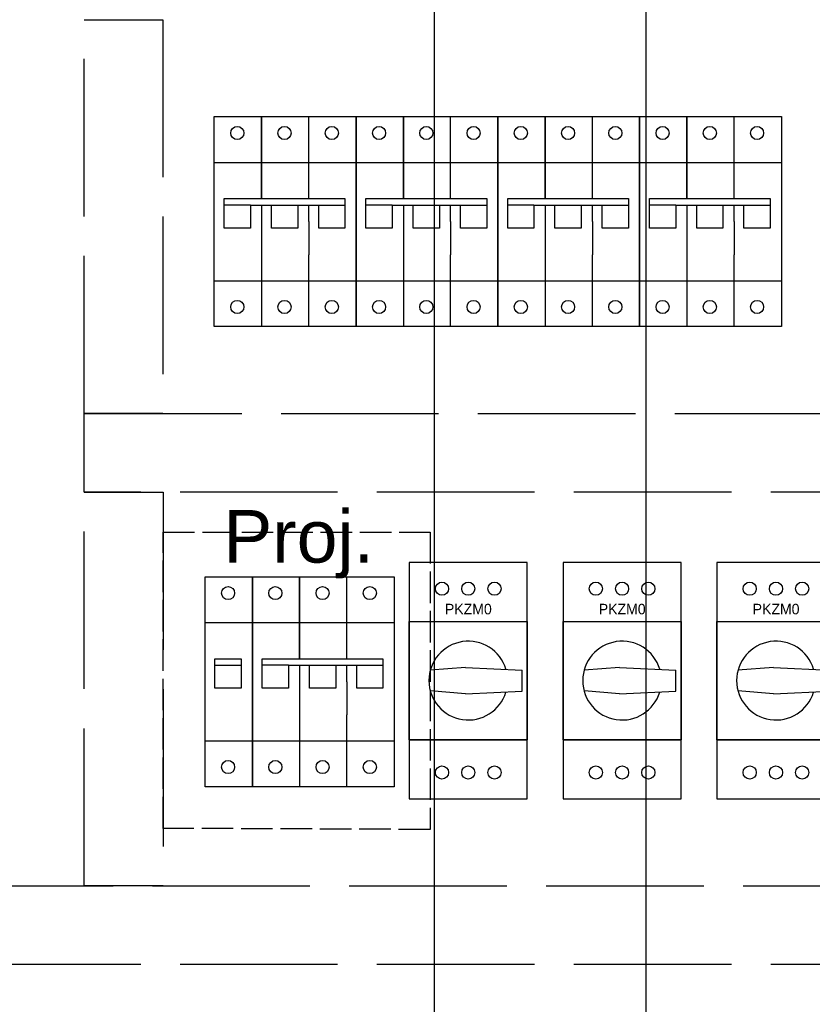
# Model space of a CAD drawing. Header units: centimetres. Extents: x -4250 to -484, y 169 to 6592.
# Tile 175 of 178: x -705 to -675, y 6396 to 6434. Entities that reach past the tile are written whole.
import ezdxf

# ---------------------------------------------------------------- set-up
doc = ezdxf.new("R2010")
doc.units = ezdxf.units.CM
doc.linetypes.add('ACAD_ISO02W100', pattern=[15, 12, -3])
doc.layers.add('1', color=7, linetype='Continuous')
doc.styles.add('ARIAL_CE', font='arial.ttf')

# ---------------------------------------------------------------- blocks, each defined once
blk = doc.blocks.new('A$C06C96213')
at = {"color": 7}
for p, q in [((0, -1.75), (0, 6.25)), ((0, 6.25), (1.8, 6.25)), ((1.8, 6.25), (3.6, 6.25)), ((1.8, 3.125), (1.8, 6.25)), ((1.8, 6.25), (1.8, 3.125)), ((3.6, 6.25), (5.4, 6.25)), ((3.6, 3.125), (3.6, 6.25)), ((5.4, 6.25), (5.4, -1.75)), ((0, 4.5), (1.8, 4.5)), ((1.8, 4.5), (3.6, 4.5)), ((3.6, 4.5), (5.4, 4.5)), ((0.375, 2.875), (0.375, 3.125)), ((0.375, 3.125), (4.975, 3.125)), ((4.975, 3.125), (4.975, 2.75)), ((4.975, 3.125), (4.975, 3.125)), ((0.375, 2), (0.375, 2.875)), ((1.375, 2.875), (0.375, 2.875)), ((0.375, 2.875), (0.375, 2.875)), ((0.375, 2.875), (0.375, 2.875)), ((1.375, 2.875), (1.375, 2)), ((1.375, 2.875), (4.975, 2.875)), ((1.8, 2.875), (1.8, -1.75)), ((2.175, 2), (2.175, 2.875)), ((3.175, 2.875), (3.175, 2)), ((3.6, 2.25), (3.6, 2.875)), ((3.975, 2), (3.975, 2.875)), ((3.975, 2.875), (3.975, 2.875)), ((3.975, 2.875), (3.975, 2.875)), ((4.975, 2.875), (4.975, 2)), ((4.975, 2.875), (4.975, 2.875)), ((4.975, 2.875), (4.975, 2.875)), ((4.975, 2.875), (4.975, 2.875)), ((1.375, 2), (0.375, 2)), ((3.175, 2), (2.175, 2)), ((3.6, 2.25), (3.6, 0.989)), ((4.975, 2), (3.975, 2)), ((3.6, -1.75), (3.6, 0.989)), ((0, 0), (1.8, 0)), ((1.8, 0), (3.6, 0)), ((3.6, 0), (5.4, 0)), ((1.8, -1.75), (0, -1.75)), ((3.6, -1.75), (1.8, -1.75)), ((5.4, -1.75), (3.6, -1.75))]:
    blk.add_line(p, q, dxfattribs=at)
for centre in [(0.875, 5.625), (2.675, 5.625), (4.475, 5.625), (0.875, -1), (2.675, -1), (4.475, -1)]:
    blk.add_circle(centre, 0.25, dxfattribs=at)
blk = doc.blocks.new('072730')
at = {"layer": '1'}
for p, q in [((0, 6.75), (0, -2.25)), ((4.5, 6.75), (0, 6.75)), ((4.5, -2.25), (4.5, 6.75)), ((0, 0), (0, 4.5)), ((0, 0), (0, 4.5)), ((0, 4.5), (4.5, 4.5)), ((0, 4.5), (4.5, 4.5)), ((0, 4.5), (4.5, 4.5)), ((0, 4.5), (4.5, 4.5)), ((4.5, 4.5), (4.5, 0)), ((4.5, 4.5), (4.5, 0)), ((2.15, 2.75), (0.803, 2.646)), ((2.15, 2.75), (0.803, 2.646)), ((2.15, 2.75), (4.3, 2.65)), ((2.15, 2.75), (4.3, 2.65)), ((4.3, 1.85), (4.3, 2.65)), ((4.3, 1.85), (4.3, 2.65)), ((2.15, 1.75), (0.803, 1.854)), ((2.15, 1.75), (0.803, 1.854)), ((2.15, 1.75), (4.3, 1.85)), ((2.15, 1.75), (4.3, 1.85)), ((0, 0), (4.5, 0)), ((4.5, 0), (0, 0)), ((4.5, 0), (0, 0)), ((0, 0), (4.5, 0)), ((0, -2.25), (4.5, -2.25))]:
    blk.add_line(p, q, dxfattribs=at)
for centre in [(1.25, 5.75), (1.25, 5.75), (2.25, 5.75), (2.25, 5.75), (3.25, 5.75), (3.25, 5.75), (1.25, -1.25), (2.25, -1.25), (2.25, -1.25), (3.25, -1.25), (3.25, -1.25)]:
    blk.add_circle(centre, 0.25, dxfattribs=at)
blk.add_arc((2.25, 2.25), 1.5, 16.8992, 343.1008, dxfattribs=at)
blk.add_arc((2.25, 2.25), 1.5, 16.8992, 343.1008, dxfattribs=at)
at = {"flags": 1}
for tag, p in [('BD', (4.954, 3.983)), ('NK', (4.954, 2.273)), ('TYP', (4.909, 0.601)), ('PO', (4.909, -1.003))]:
    blk.add_attdef(tag, p, '', height=1, dxfattribs=at)
at = {"layer": '1'}
blk.add_text('PKZM0', height=0.4, dxfattribs=at).set_placement((1.363, 4.774))
blk = doc.blocks.new('cls6_1')
for p, q in [((0, 0), (0, 8)), ((0, 8), (1.8, 8)), ((1.8, 8), (1.8, 0)), ((0, 6.25), (1.8, 6.25)), ((0.375, 4.625), (0.375, 4.875)), ((0.375, 4.875), (1.375, 4.875)), ((0.375, 4.625), (1.375, 4.625)), ((0.375, 3.75), (0.375, 4.625)), ((1.375, 4.875), (1.375, 4.5)), ((1.375, 4.625), (1.375, 3.75)), ((1.375, 3.75), (0.375, 3.75)), ((0, 1.75), (1.8, 1.75)), ((1.8, 0), (0, 0))]:
    blk.add_line(p, q)
for centre in [(0.875, 7.375), (0.875, 0.75)]:
    blk.add_circle(centre, 0.25)
for tag, p, flags in [('NAZWA', (2.952, 6.536), 3), ('WARTOŚĆ', (2.952, 4.383), 5), ('CENA', (2.952, 1.363), 7)]:
    blk.add_attdef(tag, p, '', height=1.1, dxfattribs=dict(flags=flags))

msp = doc.modelspace()

# ---------------------------------------------------------------- linework, layer by layer
at = {"ltscale": 0.25}
for p, q in [((-689.4662, 6561.1622, 20), (-689.4662, 6361.1622, 20)), ((-681.4085, 6561.1622, 20), (-681.4085, 6361.1622, 20))]:
    msp.add_line(p, q, dxfattribs=at)
at = {"linetype": 'ACAD_ISO02W100', "ltscale": 0.5, "elevation": 20}
for points in [[(-699.7965, 6433.8586), (-699.7965, 6418.8635), (-702.7964, 6418.8635), (-702.7964, 6433.8586)], [(-640.6455, 6415.8635), (-702.7964, 6415.8635), (-702.7964, 6418.8635), (-640.6455, 6418.8635)], [(-699.7938, 6415.8635), (-699.7938, 6400.8684), (-702.7938, 6400.8684), (-702.7938, 6415.8635)], [(-640.6455, 6397.8683), (-730.198, 6397.8684), (-730.198, 6400.8684), (-640.6455, 6400.8684)]]:
    msp.add_lwpolyline(points, close=True, dxfattribs=at)
at = {"color": 3, "linetype": 'ACAD_ISO02W100', "ltscale": 0.1, "elevation": -20}
msp.add_lwpolyline([(-699.7938, 6414.3409), (-689.6194, 6414.3409), (-689.6194, 6403.0155), (-699.7938, 6403.0591)], close=True, dxfattribs=at)

# ---------------------------------------------------------------- block references
at = {"color": 7, "lineweight": -3}
for p in [(-697.8402, 6423.9176, 20), (-692.4402, 6423.9176, 20), (-687.0402, 6423.9176, 20), (-681.6402, 6423.9176, 20)]:
    msp.add_blockref('A$C06C96213', p, dxfattribs=at)
at = {"ltscale": 0.25}
for p in [(-690.4183, 6406.4367, 20), (-684.5572, 6406.4367, 20), (-678.6961, 6406.4367, 20)]:
    msp.add_blockref('072730', p, dxfattribs=at)
at = {"color": 1, "lineweight": -3}
for name, p in [('cls6_1', (-698.1923, 6404.6449)), ('A$C06C96213', (-696.3923, 6406.3949))]:
    msp.add_blockref(name, p, dxfattribs=at)

# ---------------------------------------------------------------- texts
at = {"color": 3, "style": 'ARIAL_CE'}
msp.add_text('Proj.', height=2, dxfattribs=at).set_placement((-697.4966, 6413.1805))

doc.saveas('drawing.dxf')
